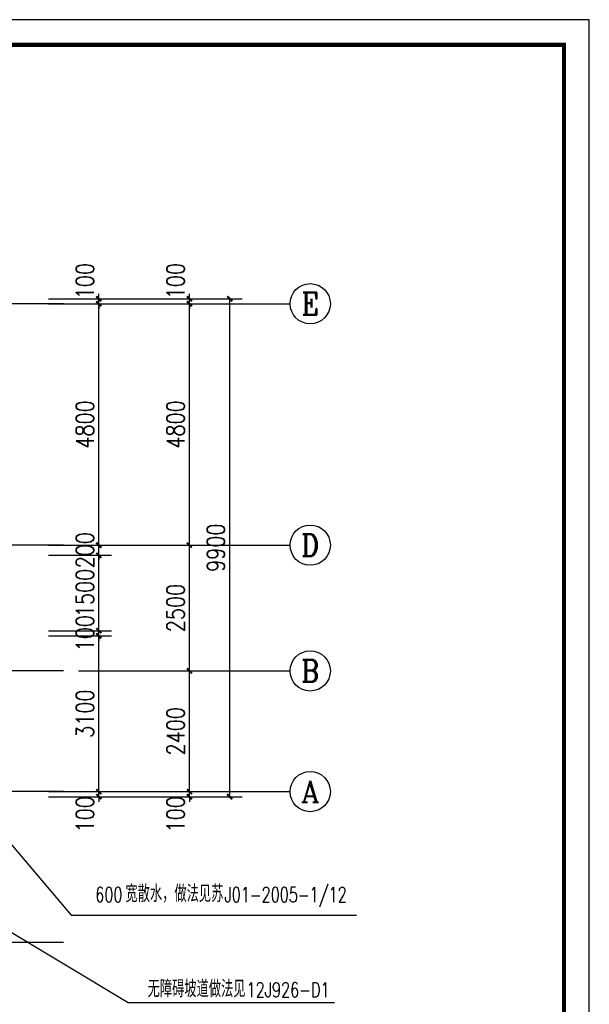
# Model space of a CAD drawing. Extents: x 199962 to 436984, y -16681 to 190402.
# Tile 35 of 36: x 321187 to 332501, y 140768 to 160343. Entities that reach past the tile are written whole.
import ezdxf
from ezdxf.enums import TextEntityAlignment as Align

# ---------------------------------------------------------------- set-up
doc = ezdxf.new("R2010")
doc.units = 0
doc.header["$LTSCALE"] = 1000
doc.header["$MEASUREMENT"] = 0
doc.linetypes.add('DOTE', pattern=[2.42, 2, -0.2, 0.02, -0.2])
for name, color, linetype in [('AXIS', 3, 'Continuous'), ('AXIS_TEXT', 7, 'Continuous'), ('DIM_LEAD', 3, 'Continuous'), ('DOTE', 8, 'Continuous'), ('PUB_DIM', 3, 'Continuous'), ('PUB_TEXT', 7, 'Continuous'), ('图框', 7, 'Continuous')]:
    doc.layers.add(name, color=color, linetype=linetype)
doc.styles.add('_TCH_AXIS', font='COMPLEX', dxfattribs={"bigfont": 'GBCBIG'})
doc.styles.add('_TCH_DIM', font='SIMPLEX', dxfattribs={"bigfont": 'GBCBIG'})
doc.styles.add('COMPLEX', font='COMPLEX')
doc.styles.add('DIM_FONT', font='simplex.shx', dxfattribs={"width": 0.8})
doc.dimstyles.new('_TCH_ARCH&&100', dxfattribs={"dimtxt": 350, "dimasz": 100, "dimexe": 250, "dimexo": 300, "dimgap": 100, "dimtad": 1, "dimdec": 0, "dimzin": 0, "dimdsep": 46, "dimtxsty": 'DIM_FONT', "dimblk": 'ARCHTICK', "dimcen": 0.09, "dimclrt": 7, "dimazin": 2, "dimtfac": 1, "dimtdec": 0, "dimtix": 1, "dimtmove": 2, "dimatfit": 3, "dimfxl": 0, "dimtolj": 1, "dimtzin": 0, "dimarcsym": 0})

# ---------------------------------------------------------------- blocks, each defined once
blk = doc.blocks.new('_ArchTick')
at = {"color": 0, "linetype": 'ByBlock', "const_width": 0.4}
blk.add_lwpolyline([(-0.5, -0.5), (0.5, 0.5)], dxfattribs=at)
blk = doc.blocks.new('*D220')
at = {"layer": 'Defpoints', "color": 0, "transparency": 16777216}
for p in [(321458, 144996), (321458, 144896), (322758, 144996)]:
    blk.add_point(p, dxfattribs=at)
at = {"layer": 'PUB_DIM', "color": 0, "lineweight": -2, "transparency": 16777216}
for p, q in [((322758, 144996), (322758, 145096)), ((321758, 144996), (323008, 144996)), ((321758, 144896), (323008, 144896)), ((322758, 144896), (322758, 144996)), ((322758, 144896), (322758, 144796))]:
    blk.add_line(p, q, dxfattribs=at)
at = {"layer": 'PUB_DIM', "color": 0, "lineweight": -2, "transparency": 16777216, "xscale": 100, "yscale": 100, "zscale": 100}
for p, rotation in [((322758, 144996), 270), ((322758, 144896), 90)]:
    blk.add_blockref('_ArchTick', p, dxfattribs=dict(at, rotation=rotation))
at = {"layer": 'PUB_DIM', "color": 7, "transparency": 16777216, "insert": (322483, 144546), "char_height": 350, "attachment_point": 5, "rotation": 90, "style": 'DIM_FONT'}
blk.add_mtext('\\A1;100', dxfattribs=at)
blk = doc.blocks.new('*D221')
at = {"layer": 'Defpoints', "color": 0, "transparency": 16777216}
for p in [(321458, 148096), (322758, 148096), (321458, 144996)]:
    blk.add_point(p, dxfattribs=at)
at = {"layer": 'PUB_DIM', "color": 0, "lineweight": -2, "transparency": 16777216}
for p, q in [((321758, 148096), (323008, 148096)), ((322758, 144996), (322758, 148096)), ((321758, 144996), (323008, 144996))]:
    blk.add_line(p, q, dxfattribs=at)
at = {"layer": 'PUB_DIM', "color": 0, "lineweight": -2, "transparency": 16777216, "xscale": 100, "yscale": 100, "zscale": 100}
for p, rotation in [((322758, 148096), 90), ((322758, 144996), 270)]:
    blk.add_blockref('_ArchTick', p, dxfattribs=dict(at, rotation=rotation))
at = {"layer": 'PUB_DIM', "color": 7, "transparency": 16777216, "insert": (322483, 146546), "char_height": 350, "attachment_point": 5, "rotation": 90, "style": 'DIM_FONT'}
blk.add_mtext('\\A1;3100', dxfattribs=at)
blk = doc.blocks.new('*D222')
at = {"layer": 'Defpoints', "color": 0, "transparency": 16777216}
for p in [(321458, 148196), (322758, 148196), (321458, 148096)]:
    blk.add_point(p, dxfattribs=at)
at = {"layer": 'PUB_DIM', "color": 0, "lineweight": -2, "transparency": 16777216}
for p, q in [((321758, 148196), (323008, 148196)), ((322758, 148196), (322758, 148296)), ((322758, 148096), (322758, 148196)), ((321758, 148096), (323008, 148096)), ((322758, 148096), (322758, 147996))]:
    blk.add_line(p, q, dxfattribs=at)
at = {"layer": 'PUB_DIM', "color": 0, "lineweight": -2, "transparency": 16777216, "xscale": 100, "yscale": 100, "zscale": 100}
for p, rotation in [((322758, 148196), 270), ((322758, 148096), 90)]:
    blk.add_blockref('_ArchTick', p, dxfattribs=dict(at, rotation=rotation))
at = {"layer": 'PUB_DIM', "color": 7, "transparency": 16777216, "insert": (322483, 148146), "char_height": 350, "attachment_point": 5, "rotation": 90, "style": 'DIM_FONT'}
blk.add_mtext('\\A1;100', dxfattribs=at)
blk = doc.blocks.new('*D223')
at = {"layer": 'Defpoints', "color": 0, "transparency": 16777216}
for p in [(321458, 149696), (322758, 149696), (321458, 148196)]:
    blk.add_point(p, dxfattribs=at)
at = {"layer": 'PUB_DIM', "color": 0, "lineweight": -2, "transparency": 16777216}
for p, q in [((321758, 149696), (323008, 149696)), ((322758, 148196), (322758, 149696)), ((321758, 148196), (323008, 148196))]:
    blk.add_line(p, q, dxfattribs=at)
at = {"layer": 'PUB_DIM', "color": 0, "lineweight": -2, "transparency": 16777216, "xscale": 100, "yscale": 100, "zscale": 100}
for p, rotation in [((322758, 149696), 90), ((322758, 148196), 270)]:
    blk.add_blockref('_ArchTick', p, dxfattribs=dict(at, rotation=rotation))
at = {"layer": 'PUB_DIM', "color": 7, "transparency": 16777216, "insert": (322483, 148946), "char_height": 350, "attachment_point": 5, "rotation": 90, "style": 'DIM_FONT'}
blk.add_mtext('\\A1;1500', dxfattribs=at)
blk = doc.blocks.new('*D224')
at = {"layer": 'Defpoints', "color": 0, "transparency": 16777216}
for p in [(321458, 149896), (322758, 149896), (321458, 149696)]:
    blk.add_point(p, dxfattribs=at)
at = {"layer": 'PUB_DIM', "color": 0, "lineweight": -2, "transparency": 16777216}
for p, q in [((322758, 149896), (322758, 149996)), ((321758, 149896), (323008, 149896)), ((322758, 149696), (322758, 149896)), ((321758, 149696), (323008, 149696)), ((322758, 149696), (322758, 149596))]:
    blk.add_line(p, q, dxfattribs=at)
at = {"layer": 'PUB_DIM', "color": 0, "lineweight": -2, "transparency": 16777216, "xscale": 100, "yscale": 100, "zscale": 100}
for p, rotation in [((322758, 149896), 270), ((322758, 149696), 90)]:
    blk.add_blockref('_ArchTick', p, dxfattribs=dict(at, rotation=rotation))
at = {"layer": 'PUB_DIM', "color": 7, "transparency": 16777216, "insert": (322483, 149796), "char_height": 350, "attachment_point": 5, "rotation": 90, "style": 'DIM_FONT'}
blk.add_mtext('\\A1;200', dxfattribs=at)
blk = doc.blocks.new('*D225')
at = {"layer": 'Defpoints', "color": 0, "transparency": 16777216}
for p in [(321458, 154696), (322758, 154696), (321458, 149896)]:
    blk.add_point(p, dxfattribs=at)
at = {"layer": 'PUB_DIM', "color": 0, "lineweight": -2, "transparency": 16777216}
for p, q in [((321758, 154696), (323008, 154696)), ((322758, 149896), (322758, 154696)), ((321758, 149896), (323008, 149896))]:
    blk.add_line(p, q, dxfattribs=at)
at = {"layer": 'PUB_DIM', "color": 0, "lineweight": -2, "transparency": 16777216, "xscale": 100, "yscale": 100, "zscale": 100}
for p, rotation in [((322758, 154696), 90), ((322758, 149896), 270)]:
    blk.add_blockref('_ArchTick', p, dxfattribs=dict(at, rotation=rotation))
at = {"layer": 'PUB_DIM', "color": 7, "transparency": 16777216, "insert": (322483, 152296), "char_height": 350, "attachment_point": 5, "rotation": 90, "style": 'DIM_FONT'}
blk.add_mtext('\\A1;4800', dxfattribs=at)
blk = doc.blocks.new('*D226')
at = {"layer": 'Defpoints', "color": 0, "transparency": 16777216}
for p in [(321458, 154796), (321458, 154696), (322758, 154796)]:
    blk.add_point(p, dxfattribs=at)
at = {"layer": 'PUB_DIM', "color": 0, "lineweight": -2, "transparency": 16777216}
for p, q in [((322758, 154796), (322758, 154896)), ((321758, 154796), (323008, 154796)), ((321758, 154696), (323008, 154696)), ((322758, 154696), (322758, 154796)), ((322758, 154696), (322758, 154596))]:
    blk.add_line(p, q, dxfattribs=at)
at = {"layer": 'PUB_DIM', "color": 0, "lineweight": -2, "transparency": 16777216, "xscale": 100, "yscale": 100, "zscale": 100}
for p, rotation in [((322758, 154796), 270), ((322758, 154696), 90)]:
    blk.add_blockref('_ArchTick', p, dxfattribs=dict(at, rotation=rotation))
at = {"layer": 'PUB_DIM', "color": 7, "transparency": 16777216, "insert": (322483, 155146), "char_height": 350, "attachment_point": 5, "rotation": 90, "style": 'DIM_FONT'}
blk.add_mtext('\\A1;100', dxfattribs=at)
blk = doc.blocks.new('*D407')
at = {"layer": 'AXIS', "color": 0, "lineweight": -2, "transparency": 16777216}
for p, q in [((324558, 144996), (324558, 145096)), ((322358, 144996), (324808, 144996)), ((322358, 144896), (324808, 144896)), ((324558, 144896), (324558, 144996)), ((324558, 144896), (324558, 144796))]:
    blk.add_line(p, q, dxfattribs=at)
at = {"layer": 'Defpoints', "color": 0, "transparency": 16777216}
for p in [(322058, 144996), (322058, 144896), (324558, 144996)]:
    blk.add_point(p, dxfattribs=at)
at = {"layer": 'AXIS', "color": 0, "lineweight": -2, "transparency": 16777216, "xscale": 100, "yscale": 100, "zscale": 100}
for p, rotation in [((324558, 144996), 270), ((324558, 144896), 90)]:
    blk.add_blockref('_ArchTick', p, dxfattribs=dict(at, rotation=rotation))
at = {"layer": 'AXIS', "color": 7, "transparency": 16777216, "insert": (324283, 144546), "char_height": 350, "attachment_point": 5, "rotation": 90, "style": 'DIM_FONT'}
blk.add_mtext('\\A1;100', dxfattribs=at)
blk = doc.blocks.new('*D408')
at = {"layer": 'AXIS', "color": 0, "lineweight": -2, "transparency": 16777216}
for p, q in [((322358, 147396), (324808, 147396)), ((324558, 144996), (324558, 147396)), ((322358, 144996), (324808, 144996))]:
    blk.add_line(p, q, dxfattribs=at)
at = {"layer": 'Defpoints', "color": 0, "transparency": 16777216}
for p in [(322058, 147396), (324558, 147396), (322058, 144996)]:
    blk.add_point(p, dxfattribs=at)
at = {"layer": 'AXIS', "color": 0, "lineweight": -2, "transparency": 16777216, "xscale": 100, "yscale": 100, "zscale": 100}
for p, rotation in [((324558, 147396), 90), ((324558, 144996), 270)]:
    blk.add_blockref('_ArchTick', p, dxfattribs=dict(at, rotation=rotation))
at = {"layer": 'AXIS', "color": 7, "transparency": 16777216, "insert": (324283, 146196), "char_height": 350, "attachment_point": 5, "rotation": 90, "style": 'DIM_FONT'}
blk.add_mtext('\\A1;2400', dxfattribs=at)
blk = doc.blocks.new('*D409')
at = {"layer": 'AXIS', "color": 0, "lineweight": -2, "transparency": 16777216}
for p, q in [((322358, 149896), (324808, 149896)), ((324558, 147396), (324558, 149896)), ((322358, 147396), (324808, 147396))]:
    blk.add_line(p, q, dxfattribs=at)
at = {"layer": 'Defpoints', "color": 0, "transparency": 16777216}
for p in [(322058, 149896), (324558, 149896), (322058, 147396)]:
    blk.add_point(p, dxfattribs=at)
at = {"layer": 'AXIS', "color": 0, "lineweight": -2, "transparency": 16777216, "xscale": 100, "yscale": 100, "zscale": 100}
for p, rotation in [((324558, 149896), 90), ((324558, 147396), 270)]:
    blk.add_blockref('_ArchTick', p, dxfattribs=dict(at, rotation=rotation))
at = {"layer": 'AXIS', "color": 7, "transparency": 16777216, "insert": (324283, 148646), "char_height": 350, "attachment_point": 5, "rotation": 90, "style": 'DIM_FONT'}
blk.add_mtext('\\A1;2500', dxfattribs=at)
blk = doc.blocks.new('*D410')
at = {"layer": 'AXIS', "color": 0, "lineweight": -2, "transparency": 16777216}
for p, q in [((322358, 154696), (324808, 154696)), ((324558, 149896), (324558, 154696)), ((322358, 149896), (324808, 149896))]:
    blk.add_line(p, q, dxfattribs=at)
at = {"layer": 'Defpoints', "color": 0, "transparency": 16777216}
for p in [(322058, 154696), (324558, 154696), (322058, 149896)]:
    blk.add_point(p, dxfattribs=at)
at = {"layer": 'AXIS', "color": 0, "lineweight": -2, "transparency": 16777216, "xscale": 100, "yscale": 100, "zscale": 100}
for p, rotation in [((324558, 154696), 90), ((324558, 149896), 270)]:
    blk.add_blockref('_ArchTick', p, dxfattribs=dict(at, rotation=rotation))
at = {"layer": 'AXIS', "color": 7, "transparency": 16777216, "insert": (324283, 152296), "char_height": 350, "attachment_point": 5, "rotation": 90, "style": 'DIM_FONT'}
blk.add_mtext('\\A1;4800', dxfattribs=at)
blk = doc.blocks.new('*D411')
at = {"layer": 'AXIS', "color": 0, "lineweight": -2, "transparency": 16777216}
for p, q in [((324558, 154796), (324558, 154896)), ((322358, 154796), (324808, 154796)), ((322358, 154696), (324808, 154696)), ((324558, 154696), (324558, 154796)), ((324558, 154696), (324558, 154596))]:
    blk.add_line(p, q, dxfattribs=at)
at = {"layer": 'Defpoints', "color": 0, "transparency": 16777216}
for p in [(322058, 154796), (322058, 154696), (324558, 154796)]:
    blk.add_point(p, dxfattribs=at)
at = {"layer": 'AXIS', "color": 0, "lineweight": -2, "transparency": 16777216, "xscale": 100, "yscale": 100, "zscale": 100}
for p, rotation in [((324558, 154796), 270), ((324558, 154696), 90)]:
    blk.add_blockref('_ArchTick', p, dxfattribs=dict(at, rotation=rotation))
at = {"layer": 'AXIS', "color": 7, "transparency": 16777216, "insert": (324283, 155146), "char_height": 350, "attachment_point": 5, "rotation": 90, "style": 'DIM_FONT'}
blk.add_mtext('\\A1;100', dxfattribs=at)
blk = doc.blocks.new('*D412')
at = {"layer": 'AXIS', "color": 0, "lineweight": -2, "transparency": 16777216}
for p, q in [((322358, 154796), (325608, 154796)), ((325358, 144896), (325358, 154796)), ((322358, 144896), (325608, 144896))]:
    blk.add_line(p, q, dxfattribs=at)
at = {"layer": 'Defpoints', "color": 0, "transparency": 16777216}
for p in [(322058, 154796), (325358, 154796), (322058, 144896)]:
    blk.add_point(p, dxfattribs=at)
at = {"layer": 'AXIS', "color": 0, "lineweight": -2, "transparency": 16777216, "xscale": 100, "yscale": 100, "zscale": 100}
for p, rotation in [((325358, 154796), 90), ((325358, 144896), 270)]:
    blk.add_blockref('_ArchTick', p, dxfattribs=dict(at, rotation=rotation))
at = {"layer": 'AXIS', "color": 7, "transparency": 16777216, "insert": (325083, 149846), "char_height": 350, "attachment_point": 5, "rotation": 90, "style": 'DIM_FONT'}
blk.add_mtext('\\A1;9900', dxfattribs=at)
blk = doc.blocks.new('_AXISO')
blk.add_circle((0, 0), 0.5)
at = {"layer": 'AXIS_TEXT', "style": 'COMPLEX', "width": 1.041667}
blk.add_attdef('A', text='', height=0.56, dxfattribs=at).set_placement((-0.25, -0.28), (0.25, -0.28), align=Align.FIT)

msp = doc.modelspace()

# ---------------------------------------------------------------- linework, layer by layer
at = {"layer": 'AXIS'}
for p, q in [((322558.1, 154696.5), (326558.1, 154696.5)), ((322558.1, 149896.5), (326558.1, 149896.5)), ((322558.1, 147396.5), (326558.1, 147396.5)), ((322558.1, 144996.5), (326558.1, 144996.5))]:
    msp.add_line(p, q, dxfattribs=at)
at = {"layer": 'DIM_LEAD'}
for p, q in [((319239, 143263.2), (323338.9, 140802.1)), ((323338.9, 140802.1), (327438.9, 140802.1))]:
    msp.add_line(p, q, dxfattribs=at)
at = {"layer": 'DOTE', "linetype": 'DOTE'}
for p, q in [((322058.1, 154696.5), (300743.9, 154696.5)), ((322058.1, 149896.5), (300743.9, 149896.5)), ((322058.1, 147396.5), (316058.1, 147396.5)), ((322058.1, 144996.5), (300743.9, 144996.5)), ((322058.1, 141996.5), (299558.1, 141996.5))]:
    msp.add_line(p, q, dxfattribs=at)
at = {"layer": 'PUB_DIM'}
for p, q in [((320697.3, 144326.1), (322211, 142538.8)), ((322211, 142538.8), (327878.9, 142538.8))]:
    msp.add_line(p, q, dxfattribs=at)
at = {"layer": '图框', "color": 4}
msp.add_lwpolyline([(332501.3, 160343.4), (290501.3, 160343.4), (290501.3, 130643.4), (332501.3, 130643.4)], close=True, dxfattribs=at)
at = {"layer": '图框', "color": 4, "const_width": 80}
msp.add_lwpolyline([(293001.3, 131143.4), (332001.3, 131143.4), (332001.3, 159843.4), (293001.3, 159843.4)], close=True, dxfattribs=at)

# ---------------------------------------------------------------- block references
at = {"layer": 'AXIS'}
ref = msp.add_blockref('_AXISO', (326958.1, 154696.5), dxfattribs=dict(at, xscale=800, yscale=800, zscale=800))
ref.add_attrib('A', 'E', dxfattribs={"layer": 'AXIS_TEXT', "height": 445.4, "style": '_TCH_AXIS'}).set_placement((326788.4, 154473.8), (327127.8, 154473.8), align=Align.FIT)
ref = msp.add_blockref('_AXISO', (326958.1, 149896.5), dxfattribs=dict(at, xscale=800, yscale=800, zscale=800))
ref.add_attrib('A', 'D', dxfattribs={"layer": 'AXIS_TEXT', "height": 435.3, "style": '_TCH_AXIS'}).set_placement((326781.9, 149678.9), (327134.3, 149678.9), align=Align.FIT)
ref = msp.add_blockref('_AXISO', (326958.1, 147396.5), dxfattribs=dict(at, xscale=800, yscale=800, zscale=800))
ref.add_attrib('A', 'B', dxfattribs={"layer": 'AXIS_TEXT', "height": 435.3, "style": '_TCH_AXIS'}).set_placement((326781.9, 147178.9), (327134.3, 147178.9), align=Align.FIT)
ref = msp.add_blockref('_AXISO', (326958.1, 144996.5), dxfattribs=dict(at, xscale=800, yscale=800, zscale=800))
ref.add_attrib('A', 'A', dxfattribs={"layer": 'AXIS_TEXT', "height": 425.2, "style": '_TCH_AXIS'}).set_placement((326775.9, 144783.9), (327140.3, 144783.9), align=Align.FIT)

# ---------------------------------------------------------------- texts
at = {"layer": 'PUB_TEXT', "style": '_TCH_DIM', "width": 0.705882}
for s, p in [('600', (322688, 142799.7)), ('J01-2005-1/12', (325253.9, 142799.7)), ('12J926-D1', (325693.9, 140907.1))]:
    msp.add_text(s, height=297.5, dxfattribs=at).set_placement(p)
at = {"layer": 'PUB_TEXT', "style": '_TCH_DIM'}
for s, p in [('宽散水，做法见苏', (323288, 142799.7)), ('无障碍坡道做法见', (323728, 140907.1))]:
    msp.add_text(s, height=337.59, dxfattribs=at).set_placement(p)

# ---------------------------------------------------------------- dimensions: what is measured, and where the dimension line sits
at = {"layer": 'AXIS'}
for base, p1, p2, picture, middle in [((324558.1, 154796.5), (322058.1, 154696.5), (322058.1, 154796.5), '*D411', (324283.1, 155146.5)), ((324558.1, 144996.5), (322058.1, 144896.5), (322058.1, 144996.5), '*D407', (324283.1, 144546.5))]:
    dim = msp.add_linear_dim(base=base, p1=p1, p2=p2, angle=90, dimstyle='_TCH_ARCH&&100', dxfattribs=at)
    dim.commit()
    dim.dimension.update_dxf_attribs({"geometry": picture, "text_midpoint": middle, "dimtype": 129})
for p1, p2, distance, picture, middle in [((322058.1, 144896.5), (322058.1, 154796.5), -3300, '*D412', (325083.1, 149846.5)), ((322058.1, 149896.5), (322058.1, 154696.5), -2500, '*D410', (324283.1, 152296.5)), ((322058.1, 147396.5), (322058.1, 149896.5), -2500, '*D409', (324283.1, 148646.5)), ((322058.1, 144996.5), (322058.1, 147396.5), -2500, '*D408', (324283.1, 146196.5))]:
    dim = msp.add_aligned_dim(p1=p1, p2=p2, distance=distance, dimstyle='_TCH_ARCH&&100', dxfattribs=at)
    dim.commit()
    dim.dimension.update_dxf_attribs({"geometry": picture, "text_midpoint": middle})
at = {"layer": 'PUB_DIM'}
for base, p1, p2, picture, middle in [((322758.1, 154796.5), (321458.1, 154696.5), (321458.1, 154796.5), '*D226', (322483.1, 155146.5)), ((322758.1, 144996.5), (321458.1, 144896.5), (321458.1, 144996.5), '*D220', (322483.1, 144546.5))]:
    dim = msp.add_linear_dim(base=base, p1=p1, p2=p2, angle=90, dimstyle='_TCH_ARCH&&100', dxfattribs=at)
    dim.commit()
    dim.dimension.update_dxf_attribs({"geometry": picture, "text_midpoint": middle, "dimtype": 129})
for p1, p2, picture, middle in [((321458.1, 149896.5), (321458.1, 154696.5), '*D225', (322483.1, 152296.5)), ((321458.1, 149696.5), (321458.1, 149896.5), '*D224', (322483.1, 149796.5)), ((321458.1, 148196.5), (321458.1, 149696.5), '*D223', (322483.1, 148946.5)), ((321458.1, 148096.5), (321458.1, 148196.5), '*D222', (322483.1, 148146.5)), ((321458.1, 144996.5), (321458.1, 148096.5), '*D221', (322483.1, 146546.5))]:
    dim = msp.add_aligned_dim(p1=p1, p2=p2, distance=-1300, dimstyle='_TCH_ARCH&&100', dxfattribs=at)
    dim.commit()
    dim.dimension.update_dxf_attribs({"geometry": picture, "text_midpoint": middle})

doc.saveas('drawing.dxf')
